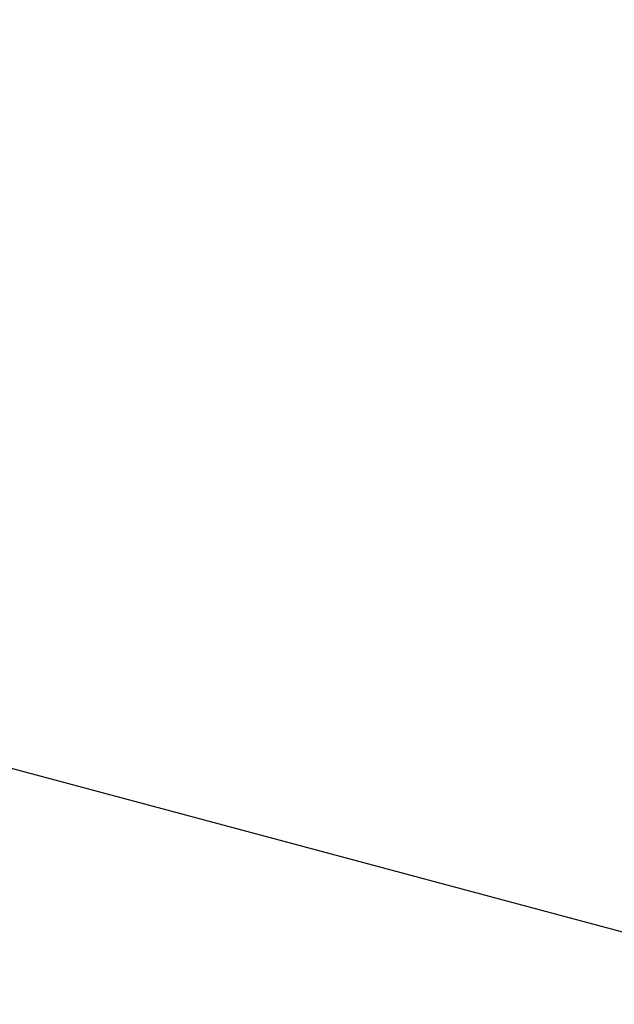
# Model space of a CAD drawing. Header units: millimetres. Extents: x -57 to 57, y -119 to 0.
# Tile 200 of 256: x -0.977 to -0.311, y -95.989 to -94.886. Entities that reach past the tile are written whole.
import ezdxf

# ---------------------------------------------------------------- set-up
doc = ezdxf.new("R2010")
doc.units = ezdxf.units.MM
doc.layers.add('P-SANR-FIXT', color=6, linetype='Continuous', lineweight=30)

msp = doc.modelspace()

# ---------------------------------------------------------------- meshes
at = {"layer": 'P-SANR-FIXT', "transparency": 33554471}
mesh = msp.add_polyface(dxfattribs=at)
corners = [(0, -29.011, 1100.9109), (-16.7445, -33.4976, 1100.9109), (-29.0024, -45.7555, 1100.9109), (-33.489, -62.5, 1100.9109), (-29.0024, -79.2445, 1100.9109), (-16.7445, -91.5024, 1100.9109), (0, -95.989, 1100.9109), (0, -92.9431, 1013.6859), (-17.894, -87.129, 1013.6859), (-28.9531, -71.9074, 1013.6859), (-28.9531, -53.0926, 1013.6859), (-17.894, -37.871, 1013.6859), (0, -32.0569, 1013.6859), (-6.3124, -94.2976, 1100.9109), (-8.947, -90.036, 1013.6859), (-6.3124, -30.7024, 1100.9109), (-8.947, -34.964, 1013.6859), (-23.4235, -79.5182, 1013.6859), (-22.8734, -85.3734, 1100.9109), (-31.2457, -70.8723, 1100.9109), (-23.4235, -45.4818, 1013.6859), (-22.8734, -39.6266, 1100.9109), (-31.2457, -54.1277, 1100.9109), (-28.9531, -62.5, 1013.6859)]
mesh.append_faces([[corners[k] for k in face] for face in [(7, 13, 6)]], dxfattribs={"vtx0": -1})
mesh.append_faces([[corners[k] for k in face] for face in [(1, 16, 15), (10, 22, 23), (5, 8, 18), (11, 21, 20), (12, 15, 16), (2, 20, 21), (19, 23, 3)]], dxfattribs={"vtx0": -1, "vtx1": -1})
mesh.append_faces([[corners[k] for k in face] for face in [(18, 8, 17), (5, 14, 8), (13, 7, 14), (2, 10, 20), (17, 4, 18), (10, 2, 22), (11, 1, 21)]], dxfattribs={"vtx0": -1, "vtx2": -1})
mesh.append_faces([[corners[k] for k in face] for face in [(5, 13, 14), (17, 9, 4), (11, 16, 1), (22, 3, 23), (9, 23, 19), (19, 4, 9)]], dxfattribs={"vtx1": -1, "vtx2": -1})
mesh.append_faces([[corners[k] for k in face] for face in [(12, 0, 15)]], dxfattribs={"vtx2": -1})

doc.saveas('drawing.dxf')
